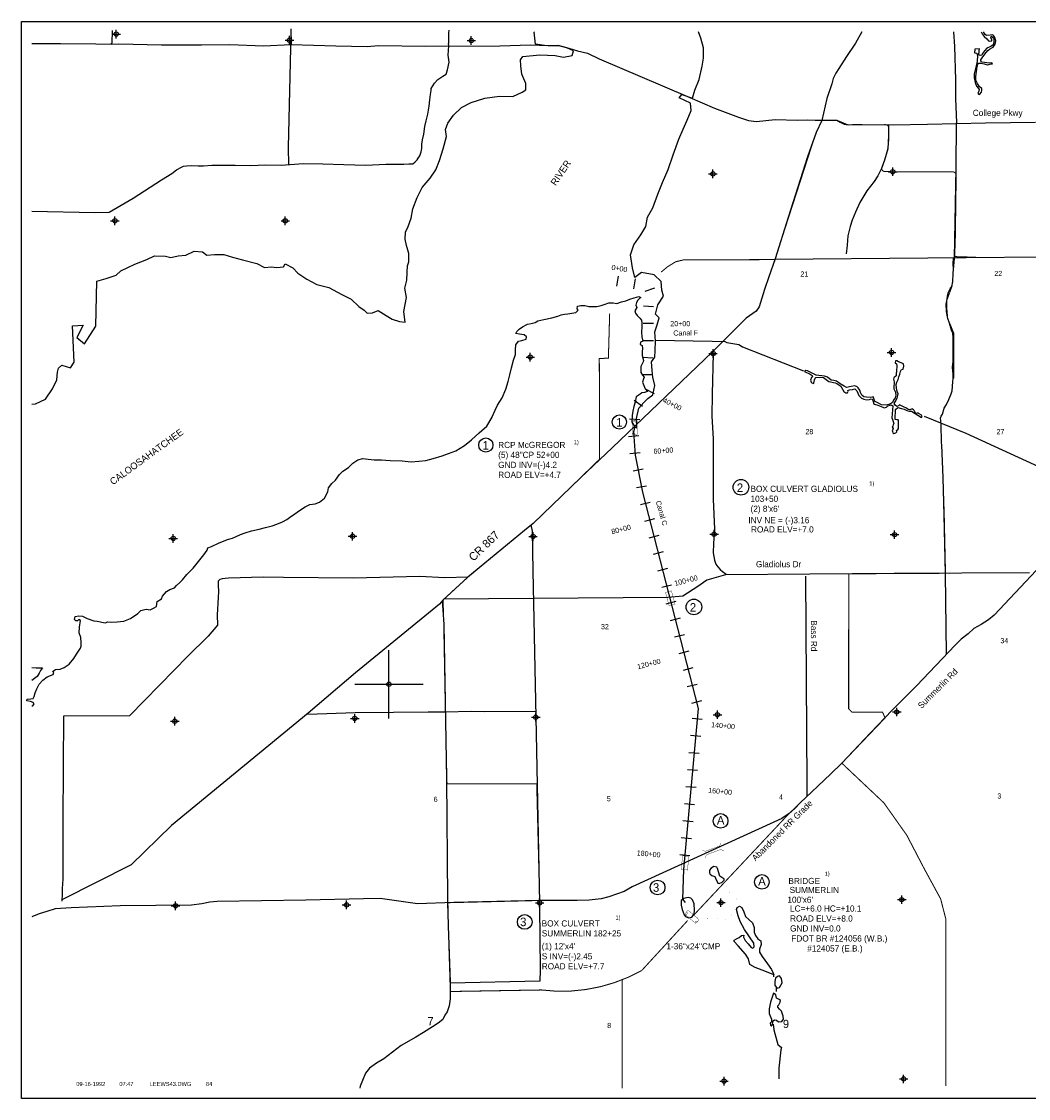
# Model space of a CAD drawing. Extents: x 178985 to 226985, y 779973 to 811994.
# Tile 1 of 2: x 178985 to 208435, y 780494 to 811994. Entities that reach past the tile are written whole.
import ezdxf
from ezdxf.enums import TextEntityAlignment as Align

# ---------------------------------------------------------------- set-up
doc = ezdxf.new("R2010")
doc.units = 0
doc.header["$LTSCALE"] = 800
doc.header["$PDMODE"] = 34
doc.header["$PDSIZE"] = 125
doc.linetypes.add('STREAM', pattern=[0])
doc.layers.get('0').update_dxf_attribs({"linetype": 'CONTINUOUS'})
for name, color, linetype in [('BORDER', 1, 'CONTINUOUS'), ('MAJROADS', 9, 'CONTINUOUS'), ('SEC', 2, 'CONTINUOUS'), ('STATIONS', 7, 'CONTINUOUS'), ('STRUCTTEXT', 7, 'CONTINUOUS'), ('STRUCTURES', 10, 'CONTINUOUS'), ('TEXT', 7, 'CONTINUOUS'), ('TRUNKS', 5, 'STREAM'), ('WATER', 4, 'CONTINUOUS'), ('WSHEDS', 3, 'CONTINUOUS')]:
    doc.layers.add(name, color=color, linetype=linetype)

# ---------------------------------------------------------------- blocks, each defined once
blk = doc.blocks.new('TICK')
at = {"color": 0}
for points in [[(500, 0), (500, 1000)], [(0, 500), (1000, 500)]]:
    blk.add_lwpolyline(points, dxfattribs=at)
blk.add_point((500, 500), dxfattribs=at)
blk = doc.blocks.new('BRIDGE')
at = {"layer": 'STRUCTURES', "color": 0, "const_width": 20}
for points in [[(-234, -534), (-101, -402), (-101, 496), (-234, 629)], [(244, -534), (112, -402), (112, 496), (244, 629)]]:
    blk.add_lwpolyline(points, dxfattribs=at)
blk = doc.blocks.new('BOX')
at = {"layer": 'STRUCTURES', "color": 0, "const_width": 20}
blk.add_lwpolyline([(-377, -171), (433, -171), (433, 189), (-377, 189)], close=True, dxfattribs=at)
blk = doc.blocks.new('RCP')
at = {"layer": 'STRUCTURES', "color": 0, "const_width": 20}
for points in [[(-354, 160, 0.802976), (-374, 25, 0.802976)], [(-374, 25, 0.489412), (-354, -140, 0.489412)], [(-354, -140, 0.606659), (-374, 25, 0.606659)], [(415, 25, 0.606659), (396, -140, 0.606659)], [(415, 25, 0.802976), (396, 160, 0.802976)], [(396, -140, 0.489412), (415, 25, 0.489412)]]:
    blk.add_lwpolyline(points, format="xyb", dxfattribs=at)
for points in [[(396, 160), (-354, 160)], [(-354, -140), (396, -140)]]:
    blk.add_lwpolyline(points, dxfattribs=at)
blk = doc.blocks.new('LOGON')
at = {"color": 0}
blk.add_attdef('DATE', text='', height=1, dxfattribs=at).set_placement((-1.87, 1.76), align=Align.RIGHT)
for tag, p in [('TIME', (1.56, 1.76)), ('DRAWING', (8.97, 1.76)), ('OPERATOR', (22.66, 1.76))]:
    blk.add_attdef(tag, p, '', height=1, dxfattribs=at)

msp = doc.modelspace()

# ---------------------------------------------------------------- linework, layer by layer
at = {"layer": 'BORDER', "color": 0}
msp.add_lwpolyline([(178985, 780494), (178985, 811994), (226985, 811994), (226985, 780494)], close=True, dxfattribs=at)
at = {"layer": 'MAJROADS', "color": 0}
for points in [[(186863, 811782), (186868, 811329)], [(181634, 811728), (181622, 811360)], [(186862, 811694), (186862, 811631), (186780, 808305)], [(191478, 811742), (191471, 811664), (191470, 811522), (191468, 811354)], [(203565, 811694), (203376, 811358), (203113, 810975), (202884, 810624), (202800, 810483), (202723, 810324), (202680, 810173), (202534, 809739), (202395, 809095), (202225, 808752), (201977, 808034), (201403, 806261), (201025, 805049)], [(206247, 811694), (206275, 811267), (206301, 810287), (206297, 809742), (206333, 809030)], [(179285, 811354), (180125, 811347), (181155, 811340), (181625, 811336), (181834, 811343), (183074, 811317), (184247, 811316), (185077, 811318), (186065, 811286), (186870, 811321), (188177, 811286), (189090, 811263), (189425, 811294), (190799, 811275), (192978, 811284), (193874, 811310), (194385, 811290), (194729, 811279), (194996, 811218), (195247, 811133), (195540, 811072), (195882, 810902), (197728, 810117), (198530, 809776), (199248, 809460), (199958, 809195), (200242, 809101), (200477, 809074), (201030, 809128), (201675, 809107), (201985, 809121), (202195, 809111), (202521, 809109), (202723, 809107), (202831, 809106), (202932, 809055), (203048, 808996), (203157, 808970), (203291, 808985), (203568, 808983), (204473, 808977), (205478, 808994), (207179, 809032), (208638, 809046)], [(181625, 811336), (181614, 811360)], [(191466, 811010), (191485, 811287)], [(191485, 811287), (191468, 811354)], [(179285, 806445), (181125, 806411), (181544, 806416), (182251, 806830), (183076, 807360), (183379, 807551), (183514, 807659), (183665, 807733), (183724, 807766), (183808, 807774), (183951, 807781), (184152, 807771), (184303, 807770), (184554, 807793), (184864, 807791), (185233, 807788), (185694, 807785), (186121, 807799), (186582, 807795), (187219, 807841), (187797, 807828), (188409, 807815), (189054, 807794), (189641, 807823), (190169, 807819), (190311, 807835), (190428, 807834), (190496, 807892), (190555, 807950), (190589, 808000), (190631, 808067), (190674, 808184), (190692, 808284), (190692, 808402), (190710, 808536), (190753, 808703), (190780, 808921), (190815, 809088), (190867, 809280), (190902, 809515), (190928, 809699), (190946, 809858), (190964, 809975), (190964, 810034), (191058, 810192), (191159, 810300), (191310, 810391), (191403, 810458), (191446, 810583), (191490, 810809), (191466, 811010)], [(204339, 808978), (204345, 808651), (204317, 808274), (204222, 807939), (204136, 807697), (204034, 807480), (203924, 807313), (203712, 807038), (203500, 806696), (203372, 806413), (203279, 806179), (203219, 805995), (203149, 805727), (203131, 805451), (203104, 805200)], [(206243, 804751), (206276, 805068), (206320, 807716), (206333, 809030)], [(186780, 808305), (186793, 807802)], [(226685, 805215), (225526, 805241), (221175, 805179), (220681, 805144), (220295, 805132), (220103, 805112), (219301, 805119), (218736, 805134), (214975, 805123), (209970, 805116), (201018, 805030)], [(201025, 805049), (200837, 804523), (200717, 804155), (200562, 803645), (200469, 803520), (200183, 803321), (199625, 802763), (199195, 802331), (196258, 799529), (195898, 799187)], [(206228, 801553), (206229, 801684), (206214, 801885), (206232, 802053), (206234, 802363), (206235, 802547), (206237, 802740), (206221, 802874), (206180, 802966), (206123, 803168), (206073, 803311), (206033, 803512), (206026, 803730), (206061, 803872), (206070, 803973), (206096, 804081), (206147, 804173), (206198, 804248), (206224, 804382), (206234, 804634), (206243, 804751), (206236, 804910), (206245, 805069)], [(199210, 802284), (199185, 801090), (199172, 800453), (199217, 799783), (199212, 798023), (199255, 797143), (199227, 796724), (199217, 796456), (199257, 796238), (199290, 796121), (199348, 796045), (199414, 795969), (199489, 795910), (199597, 795825)], [(205898, 799610), (205896, 799667), (205883, 800220), (205875, 800312), (205867, 800396), (205885, 800446), (205919, 800513), (205970, 800680), (206038, 800789), (206106, 800939), (206174, 801106), (206208, 801190), (206227, 801458), (206228, 801553)], [(206042, 793492), (206010, 795837), (205972, 797555), (205938, 798644), (205898, 799610)], [(195898, 799187), (195330, 798647), (193946, 797308), (193693, 797109), (192040, 795739), (191315, 795074), (191205, 794949), (188752, 792939), (187369, 791768), (187369, 791768)], [(193881, 797274), (193918, 797083), (193942, 795926), (194025, 791646), (194138, 786216), (194145, 785057), (194157, 784404), (194155, 784161), (194146, 784010), (194145, 783926), (191522, 783862)], [(209433, 796760), (207433, 794627), (207265, 794490), (207055, 794357), (206834, 794236), (206668, 794086), (206469, 793924), (206289, 793752), (205158, 792561), (204449, 791849), (203812, 791187), (202979, 790302), (202646, 789984), (202100, 789464), (201762, 789138), (201602, 788979), (201438, 788833)], [(192040, 795739), (191367, 795720), (190630, 795759), (188686, 795715), (186650, 795731), (186055, 795744), (185041, 795710), (184940, 795702), (184848, 795694), (184789, 795670), (184739, 795628), (184738, 795578), (184738, 795511), (184745, 795326), (184735, 795142), (184706, 794640), (184720, 794338), (184441, 794013), (183842, 793423), (183454, 793032), (182144, 791685), (180209, 791674), (180198, 790233), (180193, 788557), (180189, 786907), (180170, 786639), (180169, 786438), (180167, 786304), (180167, 786262)], [(208461, 795866), (204509, 795850), (199573, 795812), (199031, 795650), (198766, 795467), (198323, 795190), (197887, 795146), (191337, 795094)], [(201912, 795766), (201954, 789708), (201954, 789347)], [(191290, 795046), (191333, 794362), (191416, 789837), (191440, 786343), (191459, 785530), (191522, 783904), (191519, 783410), (191492, 783201), (191432, 783025), (191364, 782933), (191305, 782808), (191170, 782692), (191001, 782593), (190740, 782427), (190521, 782286), (190092, 782038), (189578, 781648), (189368, 781524), (189166, 781383), (189047, 781233), (188953, 781016), (188885, 780849), (188876, 780794)], [(187369, 791768), (183373, 788475), (182189, 787331), (180167, 786304)], [(187354, 791734), (188741, 791785), (189864, 791793), (190878, 791802), (191381, 791798), (192135, 791818), (192512, 791815), (194022, 791820)], [(201438, 788833), (201222, 788687), (200984, 788578), (196847, 786682), (196613, 786552), (196159, 786396), (195936, 786335), (195587, 786295), (195231, 786285), (194137, 786285)], [(194137, 786285), (194135, 786285), (191629, 786225), (190570, 786191), (189475, 786346), (188986, 786330), (187296, 786297), (184705, 786257), (184487, 786236), (184255, 786186), (183960, 786147), (181865, 786130), (180433, 786073), (179970, 786041), (179721, 785967), (179500, 785898), (179285, 785810)]]:
    msp.add_lwpolyline(points, dxfattribs=at)
at = {"layer": 'SEC', "color": 0}
for p in [(181754, 811626), (186821, 811448), (192140, 811436), (199205, 807537), (204467, 807601), (181715, 806166), (186699, 806164), (199210, 802284), (204430, 802314), (193864, 802179), (183421, 796873), (188666, 796937), (193945, 796933), (199240, 796997), (204519, 796985), (204583, 791798), (183468, 791527), (188730, 791608), (194025, 791646), (199338, 791718), (183489, 786131), (188491, 786155), (194138, 786216), (199442, 786221), (204729, 786309), (199531, 781001), (204784, 781064)]:
    msp.add_point(p, dxfattribs=at)
at = {"layer": 'STATIONS', "color": 0}
for p, q in [((196436, 804548), (196388, 804252)), ((196930, 804468), (196882, 804172)), ((197495, 804197), (197211, 804102)), ((197471, 803652), (197172, 803664)), ((197467, 803158), (197167, 803158)), ((197467, 802658), (197167, 802658)), ((197450, 802150), (197150, 802167)), ((197439, 801659), (197139, 801659)), ((197498, 801108), (197230, 801242)), ((197151, 800734), (196905, 800906)), ((197068, 800342), (196769, 800362)), ((197039, 799872), (196740, 799848)), ((197079, 799374), (196780, 799350)), ((197166, 798898), (196871, 798842)), ((197260, 798407), (196966, 798351)), ((197374, 797930), (197083, 797855)), ((197499, 797446), (197208, 797371)), ((197623, 796962), (197333, 796887)), ((197748, 796478), (197458, 796403)), ((197873, 795994), (197583, 795919)), ((197998, 795509), (197707, 795435)), ((198123, 795025), (197832, 794950)), ((198248, 794541), (197957, 794466)), ((198372, 794057), (198082, 793982)), ((198497, 793573), (198207, 793498)), ((198622, 793089), (198332, 793014)), ((198747, 792604), (198456, 792530)), ((198872, 792120), (198581, 792045)), ((198895, 791577), (198596, 791604)), ((198849, 791079), (198551, 791106)), ((198804, 790581), (198505, 790608)), ((198759, 790083), (198460, 790110)), ((198714, 789585), (198415, 789612)), ((198669, 789087), (198370, 789114)), ((198624, 788589), (198325, 788616)), ((198579, 788091), (198280, 788118)), ((198533, 787593), (198235, 787620))]:
    msp.add_line(p, q, dxfattribs=at)
at = {"layer": 'STRUCTTEXT', "color": 0}
for centre, radius in [((196471, 800280), 207), ((192564, 799606), 207), ((200026, 798371), 229), ((198651, 794870), 229), ((199430, 788613), 215), ((197589, 786664), 215), ((200638, 786829), 215), ((193703, 785657), 215)]:
    msp.add_circle(centre, radius, dxfattribs=at)
at = {"layer": 'TRUNKS', "color": 0}
for points in [[(197524, 802676), (199181, 802648), (199554, 802631), (199609, 802605), (199961, 802545), (200068, 802474), (201856, 801774)], [(211087, 795857), (210748, 796825), (210396, 797477), (209881, 798286), (209437, 798646), (206610, 799940), (205395, 800445)], [(196929, 800177), (196879, 799994), (196934, 799306), (197142, 798230), (198773, 791901), (198346, 787190)], [(198346, 787190), (198313, 786324), (198396, 786221)], [(200975, 784136), (200975, 784051)], [(201057, 783758), (201057, 783621)], [(200970, 782665), (200985, 782502), (201103, 782072), (201151, 782037), (201215, 781984), (201197, 781919), (201132, 781382), (201134, 781071)]]:
    msp.add_lwpolyline(points, dxfattribs=at)
at = {"layer": 'WATER', "color": 0}
for points in [[(179285, 791976), (179311, 791978), (179353, 792036), (179320, 792078), (179244, 792104), (179136, 792121), (179153, 792171), (179253, 792187), (179329, 792195), (179354, 792254), (179380, 792354), (179431, 792471), (179499, 792613), (179609, 792729), (179735, 792829), (179911, 792895), (179928, 792953), (179895, 792987), (179979, 793045), (180113, 793052), (180231, 793102), (180382, 793193), (180517, 793359), (180593, 793485), (180712, 793668), (180729, 793726), (180729, 793827), (180722, 793978), (180673, 794112), (180682, 794279), (180708, 794472), (180658, 794506), (180625, 794464), (180574, 794464), (180533, 794506), (180550, 794590), (180659, 794614), (180768, 794597), (180901, 794529), (181102, 794469), (181194, 794452), (181428, 794408), (181512, 794433), (181629, 794424), (181780, 794431), (181981, 794455), (182174, 794537), (182384, 794678), (182469, 794770), (182628, 794802), (182745, 794785), (182863, 794843), (182930, 794884), (182948, 795026), (183074, 795109), (183108, 795184), (183226, 795318), (183318, 795384), (183461, 795433), (183512, 795500), (183613, 795583), (183689, 795666), (183815, 795824), (184001, 796007), (184195, 796249), (184313, 796391), (184414, 796532), (184432, 796599), (184541, 796640), (184742, 796739), (185011, 796846), (185154, 796879), (185246, 796920), (185389, 796986), (185523, 797036), (185708, 797093), (185934, 797142), (186118, 797191), (186311, 797240), (186454, 797289), (186622, 797363), (186740, 797430), (186824, 797488), (186975, 797595), (187118, 797695), (187278, 797803), (187412, 797869), (187572, 797885), (187697, 797934), (187849, 798050), (187942, 798234), (187960, 798359), (188061, 798484), (188171, 798576), (188289, 798742), (188382, 798842), (188550, 798950), (188676, 799075), (188819, 799174), (188970, 799215), (189121, 799197), (189296, 799171), (189514, 799170), (189765, 799151), (190117, 799140), (190376, 799114), (190602, 799137), (190812, 799153), (191021, 799210), (191290, 799292), (191475, 799358), (191684, 799440), (191937, 799589), (192147, 799763), (192374, 799963), (192593, 800162), (192754, 800421), (192754, 800429), (192839, 800630), (192907, 800772), (193043, 800988), (193153, 801239), (193222, 801464), (193265, 801657), (193316, 801866), (193376, 802091), (193428, 802250), (193429, 802392), (193446, 802535), (193522, 802643), (193615, 802667), (193740, 802700), (193749, 802775), (193683, 802834), (193549, 802852), (193440, 802870), (193474, 802928), (193541, 802995), (193634, 803061), (193785, 803144), (193886, 803160), (194003, 803192), (194087, 803242), (194263, 803283), (194498, 803331), (194674, 803372), (194767, 803413), (194867, 803438), (194959, 803446), (195077, 803462), (195194, 803486), (195262, 803553), (195237, 803595), (195246, 803670), (195338, 803686), (195463, 803685), (195572, 803659), (195714, 803658), (195815, 803658), (195941, 803690), (196058, 803731), (196159, 803764), (196293, 803763), (196393, 803746), (196536, 803795), (196662, 803828), (196779, 803869), (196905, 803910), (197039, 803951), (197098, 803926), (197072, 803901), (197005, 803842), (196971, 803776), (196954, 803700), (196978, 803633), (196919, 803533), (196944, 803466), (196994, 803399), (197068, 803315), (197118, 803256), (197126, 803172), (197125, 803063), (197116, 802912), (197123, 802770), (197156, 802644), (197089, 802611), (197080, 802544), (197139, 802519), (197146, 802427), (197137, 802343), (197137, 802226), (197178, 802083), (197169, 802041), (197135, 801983), (197101, 801899), (197100, 801724), (197150, 801648), (197199, 801589), (197174, 801539), (197148, 801447), (197181, 801346), (197222, 801254), (197297, 801170), (197205, 801145), (197129, 801129), (197079, 801096), (196961, 801013), (196927, 800862), (196892, 800737), (196866, 800595), (196840, 800469), (196831, 800277), (196922, 800134), (196976, 800111), (196969, 800379), (197038, 800680), (197190, 800847), (197299, 800963), (197450, 801071), (197511, 801347), (197453, 801590), (197429, 801783), (197414, 802043), (197507, 802176), (197516, 802369), (197526, 802645), (197503, 802922), (197579, 803122), (197630, 803331), (197522, 803432), (197599, 803708), (197760, 803958), (197710, 804135), (197695, 804394), (197487, 804580), (197119, 804649), (196925, 804507), (196851, 804792), (196795, 805170), (196889, 805462), (197100, 805754), (197243, 805996), (197295, 806272), (197447, 806548), (197592, 806949), (197736, 807283), (197897, 807667), (198042, 808093), (198212, 808553), (198331, 808845), (198450, 809113), (198568, 809388), (198553, 809606), (198219, 809759), (198295, 809859), (198612, 809756), (198681, 809982), (198808, 810300), (198894, 810684), (198929, 810927), (198930, 811228), (198856, 811505), (198789, 811694)], [(179285, 800799), (179392, 800813), (179686, 800945), (179889, 801253), (180016, 801512), (180035, 801738), (180069, 801855), (180162, 801938), (180412, 801861), (180523, 802028), (180479, 803092), (180790, 803115), (180603, 802756), (180828, 802571), (181158, 803088), (181183, 804403), (181460, 804476), (181754, 804575), (181889, 804699), (182301, 804898), (182645, 805038), (182872, 805145), (183199, 805135), (183349, 805092), (183567, 805140), (183794, 805164), (184029, 805280), (184280, 805253), (184405, 805160), (184631, 805184), (184900, 805182), (185150, 805105), (185451, 805027), (185869, 804916), (186095, 804797), (186296, 804821), (186455, 804803), (186648, 804818), (186699, 804902), (186916, 804791), (187065, 804631), (187332, 804462), (187624, 804301), (187976, 804214), (188351, 804011), (188627, 803875), (188851, 803656), (189010, 803554), (189093, 803461), (189252, 803477), (189420, 803543), (189654, 803391), (189829, 803289), (190038, 803221), (190205, 803203), (190189, 803345), (190165, 803513), (190244, 803923), (190195, 804199), (190255, 804425), (190265, 804651), (190275, 804844), (190309, 804969), (190311, 805212), (190245, 805439), (190205, 805632), (190215, 805833), (190291, 806000), (190385, 806242), (190429, 806518), (190556, 806844), (190701, 807136), (190937, 807411), (191098, 807653), (191209, 807929), (191312, 808271), (191415, 808631), (191382, 808840), (191451, 809024), (191620, 809258), (191856, 809482), (192133, 809623), (192536, 809754), (192964, 809810), (193349, 809799), (193626, 809923), (193736, 809997), (193737, 810182), (193621, 810459), (193590, 810694), (193582, 810869), (193650, 810970), (194145, 811016), (194588, 811005), (194839, 810953), (195091, 811002), (195125, 811135), (194933, 811229), (194682, 811289), (194347, 811283), (194021, 811336), (193981, 811679), (193986, 811694)], [(207048, 811694), (207078, 811632), (207135, 811556), (207221, 811491), (207267, 811434), (207302, 811415), (207363, 811430), (207363, 811474), (207330, 811517), (207343, 811552), (207356, 811563), (207378, 811546), (207426, 811509), (207426, 811404), (207405, 811317), (207335, 811262), (207213, 811211), (207145, 811139), (207095, 811058), (207072, 811010), (207021, 810999), (206973, 811023), (206995, 811084), (206997, 811149), (207001, 811200), (206868, 811186), (206860, 811081), (206929, 811068), (206947, 811005), (206930, 810831), (206909, 810697), (206846, 810466), (206847, 810343), (206875, 810213), (206911, 810106), (206976, 810036), (206992, 810003), (206983, 809953), (206953, 809903), (206970, 809872), (207001, 809864), (207060, 809929), (207075, 809988), (207070, 810036), (207007, 810082), (206948, 810178), (206897, 810282), (206899, 810387), (206931, 810682), (206952, 810750), (206978, 810778), (207046, 810774), (207138, 810753), (207223, 810731), (207273, 810736), (207347, 810753), (207380, 810760), (207367, 810790), (207291, 810779), (207072, 810809), (207039, 810844), (207046, 810872), (207081, 810929), (207163, 811043), (207248, 811144), (207300, 811188), (207403, 811242), (207457, 811336), (207483, 811426), (207456, 811529), (207415, 811585), (207391, 811609), (207314, 811596), (207205, 811582), (207166, 811617), (207115, 811693), (207115, 811694)], [(179285, 793101), (179410, 793090), (179594, 793089), (179543, 793014), (179501, 792931), (179442, 792839), (179366, 792773), (179285, 792716)]]:
    msp.add_lwpolyline(points, dxfattribs=at)
for points in [[(201889, 801755), (202050, 801681), (202105, 801638), (202118, 801618), (202094, 801581), (202064, 801502), (202082, 801448), (202095, 801422), (202143, 801409), (202158, 801417), (202178, 801509), (202201, 801566), (202214, 801579), (202358, 801595), (202444, 801578), (202592, 801469), (202778, 801424), (202826, 801404), (202944, 801333), (202993, 801241), (203034, 801176), (203063, 801154), (203089, 801132), (203141, 801135), (203163, 801172), (203152, 801198), (203172, 801213), (203200, 801222), (203287, 801229), (203357, 801247), (203383, 801220), (203418, 801188), (203473, 801051), (203552, 800977), (203618, 800944), (203703, 800931), (203784, 800936), (203836, 800953), (203862, 800951), (203882, 800908), (203900, 800851), (203904, 800818), (203933, 800799), (204033, 800773), (204171, 800710), (204219, 800695), (204284, 800715), (204326, 800752), (204387, 800772), (204420, 800781), (204468, 800757), (204440, 800405), (204462, 800349), (204478, 800294), (204500, 800235), (204476, 800202), (204470, 800159), (204444, 800135), (204479, 800089), (204472, 800065), (204453, 800036), (204459, 800002), (204472, 799960), (204499, 799941), (204523, 799952), (204558, 799960), (204581, 799995), (204579, 800030), (204614, 800065), (204631, 800089), (204635, 800316), (204628, 800343), (204583, 800340), (204534, 800351), (204549, 800650), (204616, 800701), (204721, 800675), (204800, 800660), (204876, 800618), (204948, 800597), (205018, 800593), (205305, 800415), (205327, 800445), (205305, 800476), (205241, 800519), (205219, 800537), (205178, 800534), (205143, 800525), (205112, 800573), (205090, 800621), (205068, 800639), (205040, 800658), (205038, 800663), (204968, 800638), (204918, 800647), (204863, 800688), (204776, 800727), (204684, 800777), (204666, 800779), (204629, 800751), (204583, 800738), (204533, 800777), (204509, 800820), (204539, 800866), (204591, 800973), (204626, 801100), (204597, 801174), (204575, 801266), (204566, 801381), (204586, 801445), (204622, 801526), (204642, 801598), (204672, 801683), (204696, 801762), (204722, 801819), (204772, 801825), (204791, 801911), (204776, 801982), (204708, 802008), (204636, 802037), (204588, 802067), (204542, 802065), (204536, 802014), (204573, 801982), (204586, 801947), (204584, 801866), (204571, 801825), (204580, 801766), (204567, 801694), (204565, 801630), (204498, 801573), (204485, 801534), (204511, 801458), (204509, 801410), (204499, 801325), (204494, 801252), (204530, 801194), (204545, 801152), (204556, 801069), (204541, 800988), (204489, 800914), (204463, 800846), (204426, 800827), (204354, 800796), (204273, 800774), (204134, 800780), (204033, 800845), (203967, 800871), (203939, 800884), (203926, 800943), (203902, 800995), (203899, 801015), (203825, 800997), (203696, 801008), (203618, 801020), (203561, 801068), (203523, 801140), (203501, 801208), (203451, 801284), (203427, 801312), (203359, 801334), (203246, 801316), (203115, 801294), (203043, 801329), (202927, 801398), (202824, 801474), (202745, 801496), (202666, 801506), (202559, 801587), (202465, 801624), (202229, 801649), (201971, 801781), (201921, 801790), (201891, 801768)], [(199316, 787263), (199237, 787283), (199156, 787231), (199104, 787170), (199105, 787094), (199123, 787055), (199177, 787013), (199264, 786986), (199282, 786938), (199345, 786792), (199386, 786783), (199473, 786818), (199537, 786874), (199537, 786916), (199500, 786940), (199409, 786992), (199337, 787218)], [(198274, 786147), (198311, 786018), (198367, 785860), (198404, 785817), (198487, 785777), (198589, 785801), (198657, 785881), (198668, 785988), (198654, 786191), (198611, 786307), (198563, 786353), (198493, 786367), (198432, 786365), (198355, 786343), (198276, 786282)], [(200985, 784111), (200726, 784219), (200442, 784320), (200290, 784408), (200242, 784576), (200162, 784714), (199944, 784962), (199831, 785084), (199831, 785126), (199893, 785163), (199976, 785206), (200041, 785263), (200107, 785271), (200102, 785208), (200146, 785114), (200241, 785017), (200320, 784912), (200370, 784890), (200414, 784929), (200399, 785032), (200129, 785435), (200006, 785667), (199941, 785839), (199900, 786023), (199918, 786079), (199983, 786114), (200055, 786079), (200109, 785948), (200159, 785812), (200361, 785633), (200411, 785495), (200417, 785357), (200447, 785257), (200515, 785163), (200608, 785106), (200615, 784996), (200564, 784859), (200572, 784772), (200651, 784647), (200800, 784435), (200918, 784268), (200968, 784159)], [(201039, 784015), (201015, 783910), (201017, 783799), (201086, 783724), (201158, 783739), (201233, 783874), (201207, 784005), (201151, 784078), (201096, 784060)], [(200977, 783574), (200888, 783312), (200853, 783112), (200848, 782983), (200915, 782810), (200921, 782734), (200882, 782699), (200886, 782640), (200921, 782611), (200945, 782662), (200972, 782760), (201011, 782797), (201061, 782786), (201126, 782737), (201225, 782744), (201275, 782813), (201258, 782905), (201208, 783045), (201152, 783104), (201104, 783168), (201108, 783202), (201137, 783237), (201174, 783314), (201181, 783357), (201144, 783388), (201066, 783432), (201046, 783526)]]:
    msp.add_lwpolyline(points, close=True, dxfattribs=at)
at = {"layer": 'WSHEDS', "color": 0, "const_width": 30}
for points in [[(202395, 809095), (202225, 808752), (201020, 805030), (198347, 805023), (198110, 804964), (197874, 804816), (197696, 804668)], [(206901, 805098), (206276, 805118), (206198, 804248), (206050, 803846), (206050, 803578), (206073, 803311), (206247, 802885), (206247, 802357), (206247, 801553)], [(195892, 799193), (195883, 802133), (196149, 802151), (196186, 803453)], [(205898, 799610), (205938, 798645), (205938, 798644), (205972, 797555), (205972, 797554), (206009, 795855), (203177, 795840), (203176, 791893), (203276, 791792), (204169, 791792), (204241, 791623), (202979, 790302), (202976, 790298), (201440, 788835), (201436, 788831), (198599, 785807)], [(195892, 799193), (194944, 798274), (193927, 797294), (193642, 797067), (192040, 795739), (191315, 795074), (191333, 794362), (191380, 791798), (191429, 789694), (194052, 789694), (194137, 786285), (191443, 786219), (191525, 783622), (194187, 783667)], [(202977, 790300), (204205, 789141), (204877, 788192), (205392, 787203), (205866, 786332), (206019, 785739), (206019, 780860)], [(196551, 783964), (196551, 780794)]]:
    msp.add_lwpolyline(points, dxfattribs=at)
for points in [[(206276, 805068), (206276, 805068), (206298, 805728, 0.00509), (206298, 805730), (206321, 807494, 0.417152), (206221, 807596), (204468, 807601, -0.002428), (204467, 807601), (204239, 807604, -0.527553), (204148, 807741), (204232, 807950, 0.03195), (204236, 807962), (204315, 808263, 0.031133), (204317, 808275), (204349, 808517, 0.032841), (204350, 808530), (204350, 808817, -0.001888), (204350, 808817), (204350, 808876, 0.41833), (204250, 808977), (203178, 808970, -0.101181), (203138, 808978), (202851, 809098, 0.106269), (202810, 809106), (202395, 809095)], [(198468, 785699), (197122, 784235, -0.160426), (194187, 783667, 0.546009)]]:
    msp.add_lwpolyline(points, format="xyb", dxfattribs=at)

# ---------------------------------------------------------------- block references
at = {"color": 0, "xscale": 2, "yscale": 2, "zscale": 2}
msp.add_blockref('TICK', (188730, 791608), dxfattribs=at)
at = {"layer": 'STRUCTURES', "color": 0, "xscale": 0.5, "yscale": 0.5, "zscale": 0.5}
for name, p, rotation in [('RCP', (196914, 800128), 270), ('BOX', (197951, 795135), 285.3332847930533), ('BRIDGE', (199185, 787744), 290.3764352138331), ('BOX', (198386, 787397), 267.0071846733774), ('RCP', (198582, 785807), 319.3959004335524)]:
    msp.add_blockref(name, p, dxfattribs=dict(at, rotation=rotation))
at = {"layer": 'TEXT', "color": 0, "xscale": 120, "yscale": 120, "zscale": 120}
msp.add_blockref('LOGON', (181658, 780647), dxfattribs=at).add_auto_attribs({'DATE': '09-16-1992', 'TIME': '07:47', 'OPERATOR': '84', 'DRAWING': 'LEEWS43.DWG'})

# ---------------------------------------------------------------- texts
at = {"layer": 'MAJROADS', "color": 0}
for s, height, rotation, p in [('CR 867', 240, 44, (192202, 796190)), ('Bass Rd', 180, 270, (202072, 794480))]:
    msp.add_text(s, height=height, rotation=rotation, dxfattribs=at).set_placement(p)
at = {"layer": 'STATIONS', "color": 0}
for s, rotation, p in [('0+00', 350.789, (196460, 804696)), ('40+00', 333.4349, (197983, 800735)), ('60+00', 4.6163, (197763, 799367)), ('80+00', 14.4584, (196538, 797068)), ('100+00', 14.4584, (198438, 795571)), ('120+00', 14.4584, (197351, 793132)), ('140+00', 354.8211, (199496, 791324)), ('160+00', 354.8211, (199409, 789401)), ('180+00', 354.8211, (197319, 787573))]:
    msp.add_text(s, height=150, rotation=rotation, dxfattribs=at).set_placement(p, align=Align.CENTER)
msp.add_text('20+00', height=150, dxfattribs=at).set_placement((198250, 803082), align=Align.CENTER)
at = {"layer": 'STRUCTTEXT', "color": 0}
for s, height, p in [('1', 250, (196376, 800146)), ('1', 250, (192468, 799472)), ('RCP McGREGOR', 180, (192926, 799520)), ('1)', 120, (195136, 799630)), ('(5) 48"CP 52+00', 180, (192926, 799229)), ('GND INV=(-)4.2', 180, (192926, 798937)), ('ROAD ELV=+4.7', 180, (192926, 798646)), ('1)', 120, (203779, 798423)), ('2', 250, (199905, 798233)), ('BOX CULVERT GLADIOLUS', 180, (200305, 798236)), ('103+50', 180, (200305, 797944)), ("(2) 8'x6'", 180, (200305, 797653)), (' INV NE = (-)3.16', 180, (200175, 797318)), ('ROAD ELV=+7.0', 180, (200320, 797049)), ('2', 250, (198530, 794732)), ('A', 250, (199321, 788503)), ('A', 250, (200529, 786719)), ('BRIDGE ', 180, (201416, 786766)), ('1)', 120, (202474, 787007)), ('3', 250, (197451, 786539)), ('SUMMERLIN', 180, (201449, 786502)), ("100'x6'", 180, (201385, 786217)), ('LC=+6.0 HC=+10.1', 180, (201462, 785960)), ('3', 250, (193565, 785533)), ('BOX CULVERT', 180, (194198, 785524)), ('1)', 120, (196356, 785726)), ('ROAD ELV=+8.0', 180, (201462, 785668)), ('SUMMERLIN 182+25', 180, (194201, 785233)), ('GND INV=0.0', 180, (201462, 785377)), ("(1) 12'x4'", 180, (194201, 784857)), ('FDOT BR #124056 (W.B.)', 180, (201500, 785084)), ('        #124057 (E.B.)', 180, (201429, 784792)), ('S INV=(-)2.45', 180, (194201, 784561)), ('ROAD ELV=+7.7', 180, (194201, 784270))]:
    msp.add_text(s, height=height, dxfattribs=at).set_placement(p)
at = {"layer": 'TEXT', "color": 0}
for s, height, p in [('College Pkwy', 180, (206806, 809233)), ('Gladiolus Dr', 180, (200465, 796032)), ('1-36"x24"CMP', 180, (197846, 784855)), ('8', 150, (196113, 782554))]:
    msp.add_text(s, height=height, dxfattribs=at).set_placement(p)
for s, height, p in [('21', 150, (201881, 804534)), ('22', 150, (207551, 804550)), ('28', 150, (202027, 799923)), ('27', 150, (207616, 799923)), ('32', 150, (196048, 794220)), ('34', 150, (207730, 793810)), ('3', 150, (207583, 789267)), ('6', 150, (191095, 789169)), ('5', 150, (196162, 789186)), ('4', 150, (201196, 789235)), ('7', 240, (190948, 782636)), ('9', 240, (201343, 782554))]:
    msp.add_text(s, height=height, dxfattribs=at).set_placement(p, align=Align.CENTER)
for s, height, rotation, p in [('Canal F', 150, 0.6463, (198049, 802807)), ('Canal C', 150, 286, (197531, 797957)), ('Summerlin Rd', 180, 45, (205307, 791882)), ('Abandoned RR Grade', 180, 45, (200453, 787427))]:
    msp.add_text(s, height=height, rotation=rotation, dxfattribs=at).set_placement(p)
at = {"layer": 'TRUNKS', "color": 0}
for p in [(199592, 786677), (199669, 786504), (199864, 786321), (198731, 785768), (199025, 785745), (199329, 785750), (199543, 785732), (199737, 785850)]:
    msp.add_text('.', height=100, dxfattribs=at).set_placement(p)
at = {"layer": 'WATER', "color": 0}
for s, rotation, p in [('RIVER', 56, (194609, 807175)), ('CALOOSAHATCHEE', 36, (181658, 798427))]:
    msp.add_text(s, height=200, rotation=rotation, dxfattribs=at).set_placement(p)

doc.saveas('drawing.dxf')
